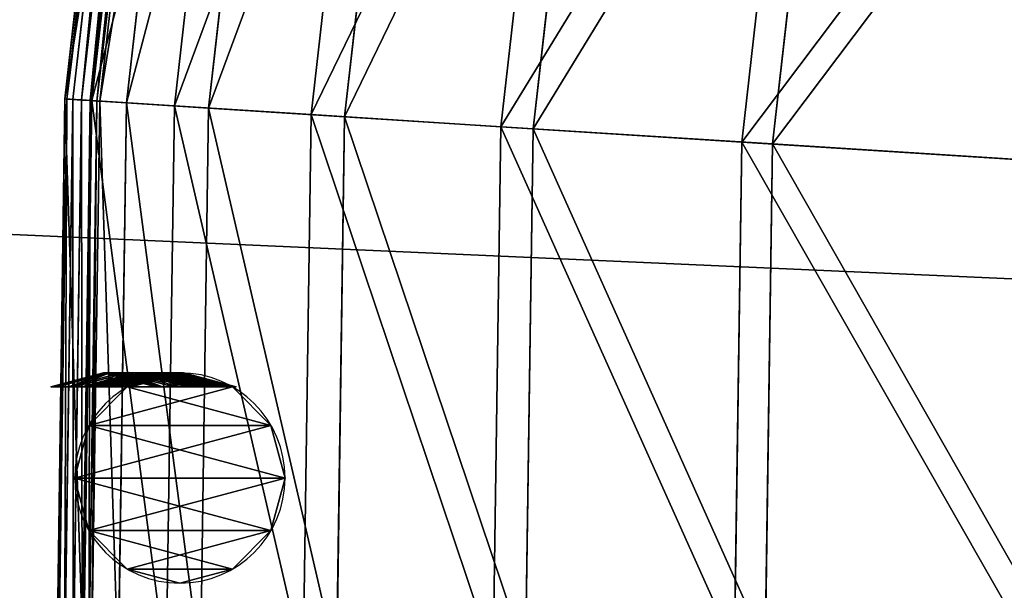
# Model space of a CAD drawing. Extents: x 0 to 1230, y 0 to 270.
# Tile 85 of 245: x 479 to 502, y 132 to 146. Entities that reach past the tile are written whole.
import ezdxf

# ---------------------------------------------------------------- set-up
doc = ezdxf.new("R2010")
doc.units = 0
doc.layers.get('0').update_dxf_attribs({"color": 13, "linetype": 'CONTINUOUS'})

# ---------------------------------------------------------------- blocks, each defined once
blk = doc.blocks.new('GROUP_6')
for p, q in [((1.703, 156.919, 0.403), (0.212, 143.734, 0.403)), ((1.747, 156.912, 0.199), (0.256, 143.732, 0.199)), ((1.886, 156.889, 0.044), (0.396, 143.723, 0.044)), ((2.082, 156.857, -0.02), (0.595, 143.71, -0.02)), ((0.799, 143.697, 0.024), (2.284, 156.824, 0.024)), ((0.833, 143.695, 13.057), (2.318, 156.819, 13.057)), ((0.954, 143.687, 0.165), (2.437, 156.799, 0.165)), ((2.5, 156.789, 0.363), (1.018, 143.683, 0.363)), ((3.113, 156.689, 12.977), (1.637, 143.644, 12.977)), ((2.75, 143.573, 25.988), (4.213, 156.509, 25.988)), ((4.996, 156.382, 25.83), (3.542, 143.522, 25.83)), ((5.923, 143.371, 38.668), (7.352, 155.997, 38.668)), ((8.116, 155.873, 38.433), (6.696, 143.322, 38.433)), ((10.324, 143.091, 50.977), (11.704, 155.287, 50.977)), ((12.441, 155.167, 50.667), (11.07, 143.043, 50.667)), ((15.908, 142.735, 62.794), (17.226, 154.386, 62.794)), ((17.93, 154.271, 62.412), (16.62, 142.69, 62.412)), ((0.212, 143.734, 0.403), (0.02, 130.467, 0.403)), ((0.256, 143.732, 0.199), (0.064, 130.469, 0.199)), ((0.396, 143.723, 0.044), (0.204, 130.474, 0.044)), ((0.212, 143.734, 0.403), (0.833, 143.695, 13.057)), ((0.212, 143.734, 0.403), (0.256, 143.732, 0.199)), ((0.256, 143.732, 0.199), (0.396, 143.723, 0.044)), ((0.396, 143.723, 0.044), (0.595, 143.71, -0.02)), ((0.595, 143.71, -0.02), (0.403, 130.48, -0.02)), ((0.799, 143.697, 0.024), (0.595, 143.71, -0.02)), ((0.608, 130.488, 0.024), (0.799, 143.697, 0.024)), ((0.642, 130.489, 13.057), (0.833, 143.695, 13.057)), ((0.763, 130.493, 0.165), (0.954, 143.687, 0.165)), ((0.954, 143.687, 0.165), (0.799, 143.697, 0.024)), ((1.018, 143.683, 0.363), (0.827, 130.495, 0.363)), ((0.833, 143.695, 13.057), (2.75, 143.573, 25.988)), ((1.018, 143.683, 0.363), (0.954, 143.687, 0.165)), ((1.018, 143.683, 0.363), (1.637, 143.644, 12.977)), ((1.637, 143.644, 12.977), (1.447, 130.517, 12.977)), ((1.637, 143.644, 12.977), (3.542, 143.522, 25.83)), ((2.561, 130.555, 25.988), (2.75, 143.573, 25.988)), ((2.75, 143.573, 25.988), (5.923, 143.371, 38.668)), ((3.542, 143.522, 25.83), (3.354, 130.583, 25.83)), ((3.542, 143.522, 25.83), (6.696, 143.322, 38.433)), ((5.739, 130.665, 38.668), (5.923, 143.371, 38.668)), ((5.923, 143.371, 38.668), (10.324, 143.091, 50.977)), ((6.696, 143.322, 38.433), (6.513, 130.692, 38.433)), ((6.696, 143.322, 38.433), (11.07, 143.043, 50.667)), ((10.146, 130.818, 50.977), (10.324, 143.091, 50.977)), ((10.324, 143.091, 50.977), (15.908, 142.735, 62.794)), ((11.07, 143.043, 50.667), (10.893, 130.844, 50.667)), ((11.07, 143.043, 50.667), (16.62, 142.69, 62.412)), ((15.739, 131.011, 62.794), (15.908, 142.735, 62.794)), ((15.908, 142.735, 62.794), (22.623, 142.308, 74.007)), ((16.62, 142.69, 62.412), (16.452, 131.036, 62.412)), ((16.62, 142.69, 62.412), (23.295, 142.265, 73.557))]:
    blk.add_line(p, q)
mesh = blk.add_polyface()
corners = [(2.318, 156.819, 13.057), (0.212, 143.734, 0.403), (0.833, 143.695, 13.057), (1.703, 156.919, 0.403)]
mesh.append_faces([[corners[k] for k in face] for face in [(0, 1, 2), (1, 0, 3)]], dxfattribs={"vtx0": -1})
mesh = blk.add_polyface()
corners = [(0.212, 143.734, 0.403), (1.747, 156.912, 0.199), (0.256, 143.732, 0.199), (1.703, 156.919, 0.403)]
mesh.append_faces([[corners[k] for k in face] for face in [(0, 1, 2), (1, 0, 3)]], dxfattribs={"vtx0": -1})
mesh = blk.add_polyface()
corners = [(0.256, 143.732, 0.199), (1.886, 156.889, 0.044), (0.396, 143.723, 0.044), (1.747, 156.912, 0.199)]
mesh.append_faces([[corners[k] for k in face] for face in [(0, 1, 2), (1, 0, 3)]], dxfattribs={"vtx0": -1})
mesh = blk.add_polyface()
corners = [(1.886, 156.889, 0.044), (0.595, 143.71, -0.02), (0.396, 143.723, 0.044), (2.082, 156.857, -0.02)]
mesh.append_faces([[corners[k] for k in face] for face in [(0, 1, 2), (1, 0, 3)]], dxfattribs={"vtx0": -1})
mesh = blk.add_polyface()
corners = [(2.082, 156.857, -0.02), (0.799, 143.697, 0.024), (0.595, 143.71, -0.02), (2.284, 156.824, 0.024)]
mesh.append_faces([[corners[k] for k in face] for face in [(0, 1, 2), (1, 0, 3)]], dxfattribs={"vtx0": -1})
mesh = blk.add_polyface()
corners = [(2.284, 156.824, 0.024), (0.954, 143.687, 0.165), (0.799, 143.697, 0.024), (2.437, 156.799, 0.165)]
mesh.append_faces([[corners[k] for k in face] for face in [(0, 1, 2), (1, 0, 3)]], dxfattribs={"vtx0": -1})
mesh = blk.add_polyface()
corners = [(4.213, 156.509, 25.988), (0.833, 143.695, 13.057), (2.75, 143.573, 25.988), (2.318, 156.819, 13.057)]
mesh.append_faces([[corners[k] for k in face] for face in [(0, 1, 2), (1, 0, 3)]], dxfattribs={"vtx0": -1})
mesh = blk.add_polyface()
corners = [(0.954, 143.687, 0.165), (2.5, 156.789, 0.363), (1.018, 143.683, 0.363), (2.437, 156.799, 0.165)]
mesh.append_faces([[corners[k] for k in face] for face in [(0, 1, 2), (1, 0, 3)]], dxfattribs={"vtx0": -1})
mesh = blk.add_polyface()
corners = [(1.018, 143.683, 0.363), (3.113, 156.689, 12.977), (1.637, 143.644, 12.977), (2.5, 156.789, 0.363)]
mesh.append_faces([[corners[k] for k in face] for face in [(0, 1, 2), (1, 0, 3)]], dxfattribs={"vtx0": -1})
mesh = blk.add_polyface()
corners = [(1.637, 143.644, 12.977), (4.996, 156.382, 25.83), (3.542, 143.522, 25.83), (3.113, 156.689, 12.977)]
mesh.append_faces([[corners[k] for k in face] for face in [(0, 1, 2), (1, 0, 3)]], dxfattribs={"vtx0": -1})
mesh = blk.add_polyface()
corners = [(7.352, 155.997, 38.668), (2.75, 143.573, 25.988), (5.923, 143.371, 38.668), (4.213, 156.509, 25.988)]
mesh.append_faces([[corners[k] for k in face] for face in [(0, 1, 2), (1, 0, 3)]], dxfattribs={"vtx0": -1})
mesh = blk.add_polyface()
corners = [(3.542, 143.522, 25.83), (8.116, 155.873, 38.433), (6.696, 143.322, 38.433), (4.996, 156.382, 25.83)]
mesh.append_faces([[corners[k] for k in face] for face in [(0, 1, 2), (1, 0, 3)]], dxfattribs={"vtx0": -1})
mesh = blk.add_polyface()
corners = [(11.704, 155.287, 50.977), (5.923, 143.371, 38.668), (10.324, 143.091, 50.977), (7.352, 155.997, 38.668)]
mesh.append_faces([[corners[k] for k in face] for face in [(0, 1, 2), (1, 0, 3)]], dxfattribs={"vtx0": -1})
mesh = blk.add_polyface()
corners = [(6.696, 143.322, 38.433), (12.441, 155.167, 50.667), (11.07, 143.043, 50.667), (8.116, 155.873, 38.433)]
mesh.append_faces([[corners[k] for k in face] for face in [(0, 1, 2), (1, 0, 3)]], dxfattribs={"vtx0": -1})
mesh = blk.add_polyface()
corners = [(17.226, 154.386, 62.794), (10.324, 143.091, 50.977), (15.908, 142.735, 62.794), (11.704, 155.287, 50.977)]
mesh.append_faces([[corners[k] for k in face] for face in [(0, 1, 2), (1, 0, 3)]], dxfattribs={"vtx0": -1})
mesh = blk.add_polyface()
corners = [(11.07, 143.043, 50.667), (17.93, 154.271, 62.412), (16.62, 142.69, 62.412), (12.441, 155.167, 50.667)]
mesh.append_faces([[corners[k] for k in face] for face in [(0, 1, 2), (1, 0, 3)]], dxfattribs={"vtx0": -1})
mesh = blk.add_polyface()
corners = [(23.867, 153.302, 74.007), (15.908, 142.735, 62.794), (22.623, 142.308, 74.007), (17.226, 154.386, 62.794)]
mesh.append_faces([[corners[k] for k in face] for face in [(0, 1, 2), (1, 0, 3)]], dxfattribs={"vtx0": -1})
mesh = blk.add_polyface()
corners = [(16.62, 142.69, 62.412), (24.531, 153.194, 73.557), (23.295, 142.265, 73.557), (17.93, 154.271, 62.412)]
mesh.append_faces([[corners[k] for k in face] for face in [(0, 1, 2), (1, 0, 3)]], dxfattribs={"vtx0": -1})
mesh = blk.add_polyface()
corners = [(0.642, 130.489, 13.057), (0.212, 143.734, 0.403), (0.02, 130.467, 0.403), (0.833, 143.695, 13.057)]
mesh.append_faces([[corners[k] for k in face] for face in [(0, 1, 2), (1, 0, 3)]], dxfattribs={"vtx0": -1})
mesh = blk.add_polyface()
corners = [(0.212, 143.734, 0.403), (0.064, 130.469, 0.199), (0.02, 130.467, 0.403), (0.256, 143.732, 0.199)]
mesh.append_faces([[corners[k] for k in face] for face in [(0, 1, 2), (1, 0, 3)]], dxfattribs={"vtx0": -1})
mesh = blk.add_polyface()
corners = [(0.256, 143.732, 0.199), (0.204, 130.474, 0.044), (0.064, 130.469, 0.199), (0.396, 143.723, 0.044)]
mesh.append_faces([[corners[k] for k in face] for face in [(0, 1, 2), (1, 0, 3)]], dxfattribs={"vtx0": -1})
mesh = blk.add_polyface()
corners = [(0.396, 143.723, 0.044), (0.403, 130.48, -0.02), (0.204, 130.474, 0.044), (0.595, 143.71, -0.02)]
mesh.append_faces([[corners[k] for k in face] for face in [(0, 1, 2), (1, 0, 3)]], dxfattribs={"vtx0": -1})
mesh = blk.add_polyface()
corners = [(0.595, 143.71, -0.02), (0.608, 130.488, 0.024), (0.403, 130.48, -0.02), (0.799, 143.697, 0.024)]
mesh.append_faces([[corners[k] for k in face] for face in [(0, 1, 2), (1, 0, 3)]], dxfattribs={"vtx0": -1})
mesh = blk.add_polyface()
corners = [(0.799, 143.697, 0.024), (0.763, 130.493, 0.165), (0.608, 130.488, 0.024), (0.954, 143.687, 0.165)]
mesh.append_faces([[corners[k] for k in face] for face in [(0, 1, 2), (1, 0, 3)]], dxfattribs={"vtx0": -1})
mesh = blk.add_polyface()
corners = [(2.561, 130.555, 25.988), (0.833, 143.695, 13.057), (0.642, 130.489, 13.057), (2.75, 143.573, 25.988)]
mesh.append_faces([[corners[k] for k in face] for face in [(0, 1, 2), (1, 0, 3)]], dxfattribs={"vtx0": -1})
mesh = blk.add_polyface()
corners = [(0.954, 143.687, 0.165), (0.827, 130.495, 0.363), (0.763, 130.493, 0.165), (1.018, 143.683, 0.363)]
mesh.append_faces([[corners[k] for k in face] for face in [(0, 1, 2), (1, 0, 3)]], dxfattribs={"vtx0": -1})
mesh = blk.add_polyface()
corners = [(1.018, 143.683, 0.363), (1.447, 130.517, 12.977), (0.827, 130.495, 0.363), (1.637, 143.644, 12.977)]
mesh.append_faces([[corners[k] for k in face] for face in [(0, 1, 2), (1, 0, 3)]], dxfattribs={"vtx0": -1})
mesh = blk.add_polyface()
corners = [(1.637, 143.644, 12.977), (3.354, 130.583, 25.83), (1.447, 130.517, 12.977), (3.542, 143.522, 25.83)]
mesh.append_faces([[corners[k] for k in face] for face in [(0, 1, 2), (1, 0, 3)]], dxfattribs={"vtx0": -1})
mesh = blk.add_polyface()
corners = [(5.739, 130.665, 38.668), (2.75, 143.573, 25.988), (2.561, 130.555, 25.988), (5.923, 143.371, 38.668)]
mesh.append_faces([[corners[k] for k in face] for face in [(0, 1, 2), (1, 0, 3)]], dxfattribs={"vtx0": -1})
mesh = blk.add_polyface()
corners = [(3.542, 143.522, 25.83), (6.513, 130.692, 38.433), (3.354, 130.583, 25.83), (6.696, 143.322, 38.433)]
mesh.append_faces([[corners[k] for k in face] for face in [(0, 1, 2), (1, 0, 3)]], dxfattribs={"vtx0": -1})
mesh = blk.add_polyface()
corners = [(10.146, 130.818, 50.977), (5.923, 143.371, 38.668), (5.739, 130.665, 38.668), (10.324, 143.091, 50.977)]
mesh.append_faces([[corners[k] for k in face] for face in [(0, 1, 2), (1, 0, 3)]], dxfattribs={"vtx0": -1})
mesh = blk.add_polyface()
corners = [(6.696, 143.322, 38.433), (10.893, 130.844, 50.667), (6.513, 130.692, 38.433), (11.07, 143.043, 50.667)]
mesh.append_faces([[corners[k] for k in face] for face in [(0, 1, 2), (1, 0, 3)]], dxfattribs={"vtx0": -1})
mesh = blk.add_polyface()
corners = [(15.739, 131.011, 62.794), (10.324, 143.091, 50.977), (10.146, 130.818, 50.977), (15.908, 142.735, 62.794)]
mesh.append_faces([[corners[k] for k in face] for face in [(0, 1, 2), (1, 0, 3)]], dxfattribs={"vtx0": -1})
mesh = blk.add_polyface()
corners = [(11.07, 143.043, 50.667), (16.452, 131.036, 62.412), (10.893, 130.844, 50.667), (16.62, 142.69, 62.412)]
mesh.append_faces([[corners[k] for k in face] for face in [(0, 1, 2), (1, 0, 3)]], dxfattribs={"vtx0": -1})
mesh = blk.add_polyface()
corners = [(22.463, 131.244, 74.007), (15.908, 142.735, 62.794), (15.739, 131.011, 62.794), (22.623, 142.308, 74.007)]
mesh.append_faces([[corners[k] for k in face] for face in [(0, 1, 2), (1, 0, 3)]], dxfattribs={"vtx0": -1})
mesh = blk.add_polyface()
corners = [(16.62, 142.69, 62.412), (23.135, 131.268, 73.557), (16.452, 131.036, 62.412), (23.295, 142.265, 73.557)]
mesh.append_faces([[corners[k] for k in face] for face in [(0, 1, 2), (1, 0, 3)]], dxfattribs={"vtx0": -1})
blk = doc.blocks.new('COMPONENT_3')
blk.add_blockref('GROUP_6', (0, 0))
blk = doc.blocks.new('GROUP_22')
mesh = blk.add_polyface()
corners = [(319, 49), (1, 1), (1, 49), (319, 1)]
mesh.append_faces([[corners[k] for k in face] for face in [(0, 1, 2), (1, 0, 3)]], dxfattribs={"vtx0": -1})
mesh = blk.add_polyface()
corners = [(317, 3, 2), (3, 9.198, 2), (3, 3, 2), (3, 11.198, 2), (3, 47, 2), (317, 47, 2)]
mesh.append_faces([[corners[k] for k in face] for face in [(0, 1, 2), (4, 0, 5)]], dxfattribs={"vtx0": -1})
mesh.append_faces([[corners[k] for k in face] for face in [(1, 0, 3), (3, 0, 4)]], dxfattribs={"vtx0": -1, "vtx1": -1})
blk = doc.blocks.new('GROUP_13')
for p, q in [((2.525, 450), (1.305, 450, 0.327)), ((3.745, 450, 0.327), (2.525, 450)), ((2.525, 438.57), (2.525, 450)), ((2.525, 438.57), (1.305, 438.566, 0.327)), ((3.745, 438.574, 0.327), (2.525, 438.57)), ((2.573, 431.735), (2.525, 438.57)), ((2.573, 431.735), (1.353, 431.718, 0.327)), ((3.793, 431.752, 0.327), (2.573, 431.735)), ((2.715, 424.901), (2.573, 431.735)), ((2.715, 424.901), (1.496, 424.867, 0.327)), ((3.935, 424.935, 0.327), (2.715, 424.901)), ((2.953, 418.07), (2.715, 424.901)), ((4.172, 418.121, 0.327), (2.953, 418.07)), ((2.953, 418.07), (1.734, 418.019, 0.327)), ((3.119, 414.657), (2.953, 418.07)), ((3.119, 414.657), (1.9, 414.603, 0.327)), ((4.339, 414.71, 0.327), (3.119, 414.657)), ((3.434, 406.513), (3.119, 414.657)), ((3.434, 406.513), (2.214, 406.478, 0.327)), ((4.653, 406.547, 0.327), (3.434, 406.513)), ((3.582, 398.364), (3.434, 406.513)), ((3.582, 398.364), (2.362, 398.354, 0.327)), ((3.566, 390.214), (3.582, 398.364)), ((4.803, 398.374, 0.327), (3.582, 398.364)), ((3.566, 390.214), (2.346, 390.229, 0.327)), ((3.384, 382.066), (3.566, 390.214)), ((4.786, 390.199, 0.327), (3.566, 390.214)), ((3.384, 382.066), (2.164, 382.098, 0.327)), ((3.013, 369.229), (3.384, 382.066)), ((4.604, 382.035, 0.327), (3.384, 382.066)), ((3.013, 369.229), (1.793, 369.259, 0.327)), ((2.733, 356.388), (3.013, 369.229)), ((4.233, 369.198, 0.327), (3.013, 369.229)), ((2.733, 356.388), (1.513, 356.41, 0.327)), ((2.525, 341.007), (2.733, 356.388)), ((3.953, 356.367, 0.327), (2.733, 356.388)), ((2.525, 341.007), (1.305, 341.019, 0.327)), ((2.447, 330.704), (2.525, 341.007)), ((3.745, 340.994, 0.327), (2.525, 341.007)), ((2.447, 330.704), (1.227, 330.709, 0.327)), ((2.44, 317.861), (2.447, 330.704)), ((3.667, 330.699, 0.327), (2.447, 330.704)), ((2.44, 317.861), (1.22, 317.857, 0.327)), ((3.661, 317.864, 0.327), (2.44, 317.861)), ((2.525, 305.018), (2.44, 317.861)), ((2.525, 305.018), (1.305, 305.014, 0.327)), ((3.745, 305.022, 0.327), (2.525, 305.018)), ((2.525, 204.753), (2.525, 305.018)), ((2.525, 204.753), (1.305, 204.751, 0.327)), ((3.745, 204.756, 0.327), (2.525, 204.753)), ((2.602, 183.752), (2.525, 204.753)), ((2.602, 183.752), (1.382, 183.743, 0.327)), ((3.822, 183.761, 0.327), (2.602, 183.752)), ((2.832, 162.752), (2.602, 183.752)), ((2.832, 162.752), (1.612, 162.734, 0.327)), ((4.053, 162.769, 0.327), (2.832, 162.752)), ((3.216, 141.753), (2.832, 162.752)), ((3.216, 141.753), (1.997, 141.727, 0.327)), ((4.436, 141.78, 0.327), (3.216, 141.753)), ((3.754, 120.759), (3.216, 141.753)), ((4.974, 120.788, 0.327), (3.754, 120.759)), ((3.754, 120.759), (2.534, 120.729, 0.327)), ((4.147, 103.257), (3.754, 120.759)), ((4.147, 103.257), (2.927, 103.237, 0.327)), ((5.367, 103.276, 0.327), (4.147, 103.257)), ((4.3, 85.751), (4.147, 103.257)), ((4.3, 85.751), (3.08, 85.748, 0.327)), ((4.215, 68.244), (4.3, 85.751)), ((5.521, 85.753, 0.327), (4.3, 85.751)), ((4.215, 68.244), (2.995, 68.258, 0.327)), ((3.891, 50.741), (4.215, 68.244)), ((5.435, 68.23, 0.327), (4.215, 68.244)), ((3.891, 50.741), (2.671, 50.772, 0.327)), ((3.327, 33.243), (3.891, 50.741)), ((5.111, 50.71, 0.327), (3.891, 50.741)), ((3.327, 33.243), (2.108, 33.291, 0.327)), ((2.525, 15.755), (3.327, 33.243)), ((4.547, 33.196, 0.327), (3.327, 33.243)), ((2.525, 15.755), (1.305, 15.783, 0.327)), ((3.745, 15.727, 0.327), (2.525, 15.755)), ((2.525, 0), (2.525, 15.755))]:
    blk.add_line(p, q)
at = {"extrusion": (0, 1, 0)}
blk.add_circle((-2.525, 2.44), 2.44, dxfattribs=at)
mesh = blk.add_polyface()
corners = [(1.305, 450, 0.327), (3.745, 450, 0.327), (2.525, 450), (0.412, 450, 1.22), (4.639, 450, 1.22), (0.085, 450, 2.44), (4.966, 450, 2.44), (0.412, 450, 3.661), (4.639, 450, 3.661), (1.305, 450, 4.554), (3.745, 450, 4.554), (2.525, 450, 4.881)]
mesh.append_faces([[corners[k] for k in face] for face in [(0, 1, 2), (10, 9, 11)]], dxfattribs={"vtx0": -1})
mesh.append_faces([[corners[k] for k in face] for face in [(1, 3, 4), (4, 5, 6), (6, 7, 8), (8, 9, 10)]], dxfattribs={"vtx0": -1, "vtx1": -1})
mesh.append_faces([[corners[k] for k in face] for face in [(1, 0, 3), (4, 3, 5), (6, 5, 7), (8, 7, 9)]], dxfattribs={"vtx0": -1, "vtx2": -1})
mesh = blk.add_polyface()
corners = [(2.525, 450), (1.305, 438.566, 0.327), (1.305, 450, 0.327), (2.525, 438.57)]
mesh.append_faces([[corners[k] for k in face] for face in [(0, 1, 2), (1, 0, 3)]], dxfattribs={"vtx0": -1})
mesh = blk.add_polyface()
corners = [(3.745, 450, 0.327), (2.525, 438.57), (2.525, 450), (3.745, 438.574, 0.327)]
mesh.append_faces([[corners[k] for k in face] for face in [(0, 1, 2), (1, 0, 3)]], dxfattribs={"vtx0": -1})
mesh = blk.add_polyface()
corners = [(2.525, 438.57), (1.353, 431.718, 0.327), (1.305, 438.566, 0.327), (2.573, 431.735)]
mesh.append_faces([[corners[k] for k in face] for face in [(0, 1, 2), (1, 0, 3)]], dxfattribs={"vtx0": -1})
mesh = blk.add_polyface()
corners = [(3.745, 438.574, 0.327), (2.573, 431.735), (2.525, 438.57), (3.793, 431.752, 0.327)]
mesh.append_faces([[corners[k] for k in face] for face in [(0, 1, 2), (1, 0, 3)]], dxfattribs={"vtx0": -1})
mesh = blk.add_polyface()
corners = [(2.573, 431.735), (1.496, 424.867, 0.327), (1.353, 431.718, 0.327), (2.715, 424.901)]
mesh.append_faces([[corners[k] for k in face] for face in [(0, 1, 2), (1, 0, 3)]], dxfattribs={"vtx0": -1})
mesh = blk.add_polyface()
corners = [(3.793, 431.752, 0.327), (2.715, 424.901), (2.573, 431.735), (3.935, 424.935, 0.327)]
mesh.append_faces([[corners[k] for k in face] for face in [(0, 1, 2), (1, 0, 3)]], dxfattribs={"vtx0": -1})
mesh = blk.add_polyface()
corners = [(2.715, 424.901), (1.734, 418.019, 0.327), (1.496, 424.867, 0.327), (2.953, 418.07)]
mesh.append_faces([[corners[k] for k in face] for face in [(0, 1, 2), (1, 0, 3)]], dxfattribs={"vtx0": -1})
mesh = blk.add_polyface()
corners = [(3.935, 424.935, 0.327), (2.953, 418.07), (2.715, 424.901), (4.172, 418.121, 0.327)]
mesh.append_faces([[corners[k] for k in face] for face in [(0, 1, 2), (1, 0, 3)]], dxfattribs={"vtx0": -1})
mesh = blk.add_polyface()
corners = [(4.172, 418.121, 0.327), (3.119, 414.657), (2.953, 418.07), (4.339, 414.71, 0.327)]
mesh.append_faces([[corners[k] for k in face] for face in [(0, 1, 2), (1, 0, 3)]], dxfattribs={"vtx0": -1})
mesh = blk.add_polyface()
corners = [(2.953, 418.07), (1.9, 414.603, 0.327), (1.734, 418.019, 0.327), (3.119, 414.657)]
mesh.append_faces([[corners[k] for k in face] for face in [(0, 1, 2), (1, 0, 3)]], dxfattribs={"vtx0": -1})
mesh = blk.add_polyface()
corners = [(3.119, 414.657), (2.214, 406.478, 0.327), (1.9, 414.603, 0.327), (3.434, 406.513)]
mesh.append_faces([[corners[k] for k in face] for face in [(0, 1, 2), (1, 0, 3)]], dxfattribs={"vtx0": -1})
mesh = blk.add_polyface()
corners = [(4.339, 414.71, 0.327), (3.434, 406.513), (3.119, 414.657), (4.653, 406.547, 0.327)]
mesh.append_faces([[corners[k] for k in face] for face in [(0, 1, 2), (1, 0, 3)]], dxfattribs={"vtx0": -1})
mesh = blk.add_polyface()
corners = [(3.434, 406.513), (2.362, 398.354, 0.327), (2.214, 406.478, 0.327), (3.582, 398.364)]
mesh.append_faces([[corners[k] for k in face] for face in [(0, 1, 2), (1, 0, 3)]], dxfattribs={"vtx0": -1})
mesh = blk.add_polyface()
corners = [(4.653, 406.547, 0.327), (3.582, 398.364), (3.434, 406.513), (4.803, 398.374, 0.327)]
mesh.append_faces([[corners[k] for k in face] for face in [(0, 1, 2), (1, 0, 3)]], dxfattribs={"vtx0": -1})
mesh = blk.add_polyface()
corners = [(2.362, 398.354, 0.327), (3.566, 390.214), (2.346, 390.229, 0.327), (3.582, 398.364)]
mesh.append_faces([[corners[k] for k in face] for face in [(0, 1, 2), (1, 0, 3)]], dxfattribs={"vtx0": -1})
mesh = blk.add_polyface()
corners = [(3.582, 398.364), (4.786, 390.199, 0.327), (3.566, 390.214), (4.803, 398.374, 0.327)]
mesh.append_faces([[corners[k] for k in face] for face in [(0, 1, 2), (1, 0, 3)]], dxfattribs={"vtx0": -1})
mesh = blk.add_polyface()
corners = [(2.346, 390.229, 0.327), (3.384, 382.066), (2.164, 382.098, 0.327), (3.566, 390.214)]
mesh.append_faces([[corners[k] for k in face] for face in [(0, 1, 2), (1, 0, 3)]], dxfattribs={"vtx0": -1})
mesh = blk.add_polyface()
corners = [(3.566, 390.214), (4.604, 382.035, 0.327), (3.384, 382.066), (4.786, 390.199, 0.327)]
mesh.append_faces([[corners[k] for k in face] for face in [(0, 1, 2), (1, 0, 3)]], dxfattribs={"vtx0": -1})
mesh = blk.add_polyface()
corners = [(2.164, 382.098, 0.327), (3.013, 369.229), (1.793, 369.259, 0.327), (3.384, 382.066)]
mesh.append_faces([[corners[k] for k in face] for face in [(0, 1, 2), (1, 0, 3)]], dxfattribs={"vtx0": -1})
mesh = blk.add_polyface()
corners = [(3.384, 382.066), (4.233, 369.198, 0.327), (3.013, 369.229), (4.604, 382.035, 0.327)]
mesh.append_faces([[corners[k] for k in face] for face in [(0, 1, 2), (1, 0, 3)]], dxfattribs={"vtx0": -1})
mesh = blk.add_polyface()
corners = [(1.793, 369.259, 0.327), (2.733, 356.388), (1.513, 356.41, 0.327), (3.013, 369.229)]
mesh.append_faces([[corners[k] for k in face] for face in [(0, 1, 2), (1, 0, 3)]], dxfattribs={"vtx0": -1})
mesh = blk.add_polyface()
corners = [(3.013, 369.229), (3.953, 356.367, 0.327), (2.733, 356.388), (4.233, 369.198, 0.327)]
mesh.append_faces([[corners[k] for k in face] for face in [(0, 1, 2), (1, 0, 3)]], dxfattribs={"vtx0": -1})
mesh = blk.add_polyface()
corners = [(1.513, 356.41, 0.327), (2.525, 341.007), (1.305, 341.019, 0.327), (2.733, 356.388)]
mesh.append_faces([[corners[k] for k in face] for face in [(0, 1, 2), (1, 0, 3)]], dxfattribs={"vtx0": -1})
mesh = blk.add_polyface()
corners = [(2.733, 356.388), (3.745, 340.994, 0.327), (2.525, 341.007), (3.953, 356.367, 0.327)]
mesh.append_faces([[corners[k] for k in face] for face in [(0, 1, 2), (1, 0, 3)]], dxfattribs={"vtx0": -1})
mesh = blk.add_polyface()
corners = [(1.305, 341.019, 0.327), (2.447, 330.704), (1.227, 330.709, 0.327), (2.525, 341.007)]
mesh.append_faces([[corners[k] for k in face] for face in [(0, 1, 2), (1, 0, 3)]], dxfattribs={"vtx0": -1})
mesh = blk.add_polyface()
corners = [(2.525, 341.007), (3.667, 330.699, 0.327), (2.447, 330.704), (3.745, 340.994, 0.327)]
mesh.append_faces([[corners[k] for k in face] for face in [(0, 1, 2), (1, 0, 3)]], dxfattribs={"vtx0": -1})
mesh = blk.add_polyface()
corners = [(1.227, 330.709, 0.327), (2.44, 317.861), (1.22, 317.857, 0.327), (2.447, 330.704)]
mesh.append_faces([[corners[k] for k in face] for face in [(0, 1, 2), (1, 0, 3)]], dxfattribs={"vtx0": -1})
mesh = blk.add_polyface()
corners = [(2.447, 330.704), (3.661, 317.864, 0.327), (2.44, 317.861), (3.667, 330.699, 0.327)]
mesh.append_faces([[corners[k] for k in face] for face in [(0, 1, 2), (1, 0, 3)]], dxfattribs={"vtx0": -1})
mesh = blk.add_polyface()
corners = [(2.44, 317.861), (1.305, 305.014, 0.327), (1.22, 317.857, 0.327), (2.525, 305.018)]
mesh.append_faces([[corners[k] for k in face] for face in [(0, 1, 2), (1, 0, 3)]], dxfattribs={"vtx0": -1})
mesh = blk.add_polyface()
corners = [(3.661, 317.864, 0.327), (2.525, 305.018), (2.44, 317.861), (3.745, 305.022, 0.327)]
mesh.append_faces([[corners[k] for k in face] for face in [(0, 1, 2), (1, 0, 3)]], dxfattribs={"vtx0": -1})
mesh = blk.add_polyface()
corners = [(2.525, 305.018), (1.305, 204.751, 0.327), (1.305, 305.014, 0.327), (2.525, 204.753)]
mesh.append_faces([[corners[k] for k in face] for face in [(0, 1, 2), (1, 0, 3)]], dxfattribs={"vtx0": -1})
mesh = blk.add_polyface()
corners = [(3.745, 305.022, 0.327), (2.525, 204.753), (2.525, 305.018), (3.745, 204.756, 0.327)]
mesh.append_faces([[corners[k] for k in face] for face in [(0, 1, 2), (1, 0, 3)]], dxfattribs={"vtx0": -1})
mesh = blk.add_polyface()
corners = [(2.525, 204.753), (1.382, 183.743, 0.327), (1.305, 204.751, 0.327), (2.602, 183.752)]
mesh.append_faces([[corners[k] for k in face] for face in [(0, 1, 2), (1, 0, 3)]], dxfattribs={"vtx0": -1})
mesh = blk.add_polyface()
corners = [(3.745, 204.756, 0.327), (2.602, 183.752), (2.525, 204.753), (3.822, 183.761, 0.327)]
mesh.append_faces([[corners[k] for k in face] for face in [(0, 1, 2), (1, 0, 3)]], dxfattribs={"vtx0": -1})
mesh = blk.add_polyface()
corners = [(2.602, 183.752), (1.612, 162.734, 0.327), (1.382, 183.743, 0.327), (2.832, 162.752)]
mesh.append_faces([[corners[k] for k in face] for face in [(0, 1, 2), (1, 0, 3)]], dxfattribs={"vtx0": -1})
mesh = blk.add_polyface()
corners = [(3.822, 183.761, 0.327), (2.832, 162.752), (2.602, 183.752), (4.053, 162.769, 0.327)]
mesh.append_faces([[corners[k] for k in face] for face in [(0, 1, 2), (1, 0, 3)]], dxfattribs={"vtx0": -1})
mesh = blk.add_polyface()
corners = [(2.832, 162.752), (1.997, 141.727, 0.327), (1.612, 162.734, 0.327), (3.216, 141.753)]
mesh.append_faces([[corners[k] for k in face] for face in [(0, 1, 2), (1, 0, 3)]], dxfattribs={"vtx0": -1})
mesh = blk.add_polyface()
corners = [(4.053, 162.769, 0.327), (3.216, 141.753), (2.832, 162.752), (4.436, 141.78, 0.327)]
mesh.append_faces([[corners[k] for k in face] for face in [(0, 1, 2), (1, 0, 3)]], dxfattribs={"vtx0": -1})
mesh = blk.add_polyface()
corners = [(3.216, 141.753), (2.534, 120.729, 0.327), (1.997, 141.727, 0.327), (3.754, 120.759)]
mesh.append_faces([[corners[k] for k in face] for face in [(0, 1, 2), (1, 0, 3)]], dxfattribs={"vtx0": -1})
mesh = blk.add_polyface()
corners = [(4.436, 141.78, 0.327), (3.754, 120.759), (3.216, 141.753), (4.974, 120.788, 0.327)]
mesh.append_faces([[corners[k] for k in face] for face in [(0, 1, 2), (1, 0, 3)]], dxfattribs={"vtx0": -1})
mesh = blk.add_polyface()
corners = [(4.974, 120.788, 0.327), (4.147, 103.257), (3.754, 120.759), (5.367, 103.276, 0.327)]
mesh.append_faces([[corners[k] for k in face] for face in [(0, 1, 2), (1, 0, 3)]], dxfattribs={"vtx0": -1})
mesh = blk.add_polyface()
corners = [(3.754, 120.759), (2.927, 103.237, 0.327), (2.534, 120.729, 0.327), (4.147, 103.257)]
mesh.append_faces([[corners[k] for k in face] for face in [(0, 1, 2), (1, 0, 3)]], dxfattribs={"vtx0": -1})
mesh = blk.add_polyface()
corners = [(4.147, 103.257), (3.08, 85.748, 0.327), (2.927, 103.237, 0.327), (4.3, 85.751)]
mesh.append_faces([[corners[k] for k in face] for face in [(0, 1, 2), (1, 0, 3)]], dxfattribs={"vtx0": -1})
mesh = blk.add_polyface()
corners = [(5.367, 103.276, 0.327), (4.3, 85.751), (4.147, 103.257), (5.521, 85.753, 0.327)]
mesh.append_faces([[corners[k] for k in face] for face in [(0, 1, 2), (1, 0, 3)]], dxfattribs={"vtx0": -1})
mesh = blk.add_polyface()
corners = [(3.08, 85.748, 0.327), (4.215, 68.244), (2.995, 68.258, 0.327), (4.3, 85.751)]
mesh.append_faces([[corners[k] for k in face] for face in [(0, 1, 2), (1, 0, 3)]], dxfattribs={"vtx0": -1})
mesh = blk.add_polyface()
corners = [(4.3, 85.751), (5.435, 68.23, 0.327), (4.215, 68.244), (5.521, 85.753, 0.327)]
mesh.append_faces([[corners[k] for k in face] for face in [(0, 1, 2), (1, 0, 3)]], dxfattribs={"vtx0": -1})
mesh = blk.add_polyface()
corners = [(2.995, 68.258, 0.327), (3.891, 50.741), (2.671, 50.772, 0.327), (4.215, 68.244)]
mesh.append_faces([[corners[k] for k in face] for face in [(0, 1, 2), (1, 0, 3)]], dxfattribs={"vtx0": -1})
mesh = blk.add_polyface()
corners = [(4.215, 68.244), (5.111, 50.71, 0.327), (3.891, 50.741), (5.435, 68.23, 0.327)]
mesh.append_faces([[corners[k] for k in face] for face in [(0, 1, 2), (1, 0, 3)]], dxfattribs={"vtx0": -1})
mesh = blk.add_polyface()
corners = [(2.671, 50.772, 0.327), (3.327, 33.243), (2.108, 33.291, 0.327), (3.891, 50.741)]
mesh.append_faces([[corners[k] for k in face] for face in [(0, 1, 2), (1, 0, 3)]], dxfattribs={"vtx0": -1})
mesh = blk.add_polyface()
corners = [(3.891, 50.741), (4.547, 33.196, 0.327), (3.327, 33.243), (5.111, 50.71, 0.327)]
mesh.append_faces([[corners[k] for k in face] for face in [(0, 1, 2), (1, 0, 3)]], dxfattribs={"vtx0": -1})
mesh = blk.add_polyface()
corners = [(2.108, 33.291, 0.327), (2.525, 15.755), (1.305, 15.783, 0.327), (3.327, 33.243)]
mesh.append_faces([[corners[k] for k in face] for face in [(0, 1, 2), (1, 0, 3)]], dxfattribs={"vtx0": -1})
mesh = blk.add_polyface()
corners = [(3.327, 33.243), (3.745, 15.727, 0.327), (2.525, 15.755), (4.547, 33.196, 0.327)]
mesh.append_faces([[corners[k] for k in face] for face in [(0, 1, 2), (1, 0, 3)]], dxfattribs={"vtx0": -1})
mesh = blk.add_polyface()
corners = [(1.305, 15.783, 0.327), (2.525, 0), (1.305, 0, 0.327), (2.525, 15.755)]
mesh.append_faces([[corners[k] for k in face] for face in [(0, 1, 2), (1, 0, 3)]], dxfattribs={"vtx0": -1})
mesh = blk.add_polyface()
corners = [(2.525, 15.755), (3.745, 0, 0.327), (2.525, 0), (3.745, 15.727, 0.327)]
mesh.append_faces([[corners[k] for k in face] for face in [(0, 1, 2), (1, 0, 3)]], dxfattribs={"vtx0": -1})
mesh = blk.add_polyface()
corners = [(3.745, 0, 0.327), (1.305, 0, 0.327), (2.525, 0), (4.639, 0, 1.22), (0.412, 0, 1.22), (4.966, 0, 2.44), (0.085, 0, 2.44), (4.639, 0, 3.661), (0.412, 0, 3.661), (3.745, 0, 4.554), (1.305, 0, 4.554), (2.525, 0, 4.881)]
mesh.append_faces([[corners[k] for k in face] for face in [(0, 1, 2), (10, 9, 11)]], dxfattribs={"vtx0": -1})
mesh.append_faces([[corners[k] for k in face] for face in [(1, 3, 4), (4, 5, 6), (6, 7, 8), (8, 9, 10)]], dxfattribs={"vtx0": -1, "vtx1": -1})
mesh.append_faces([[corners[k] for k in face] for face in [(1, 0, 3), (4, 3, 5), (6, 5, 7), (8, 7, 9)]], dxfattribs={"vtx0": -1, "vtx2": -1})
blk = doc.blocks.new('GROUP_24')
blk.add_blockref('GROUP_22', (1.353, 0))
at = {"extrusion": (-3.88578e-16, -1, -2.71858e-16), "yscale": 1.429343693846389, "rotation": 180}
blk.add_blockref('GROUP_13', (31.62, 1, -27.349), dxfattribs=at)
blk = doc.blocks.new('GROUP_15')
mesh = blk.add_polyface()
corners = [(1079, 1, 50), (1, 49, 50), (1, 1, 50), (1079, 49, 50)]
mesh.append_faces([[corners[k] for k in face] for face in [(0, 1, 2), (1, 0, 3)]], dxfattribs={"vtx0": -1})
mesh = blk.add_polyface()
corners = [(1079, 49), (1, 1), (1, 49), (1079, 1)]
mesh.append_faces([[corners[k] for k in face] for face in [(0, 1, 2), (1, 0, 3)]], dxfattribs={"vtx0": -1})
blk = doc.blocks.new('GROUP_25')
for name, p in [('COMPONENT_3', (479.98, -0.02, 0.02)), ('GROUP_24', (453.762, 110.012, 854.04)), ('GROUP_15', (75.115, 109.512, 154.04))]:
    blk.add_blockref(name, p)

msp = doc.modelspace()

# ---------------------------------------------------------------- block references
msp.add_blockref('GROUP_25', (0, 0))

doc.saveas('drawing.dxf')
